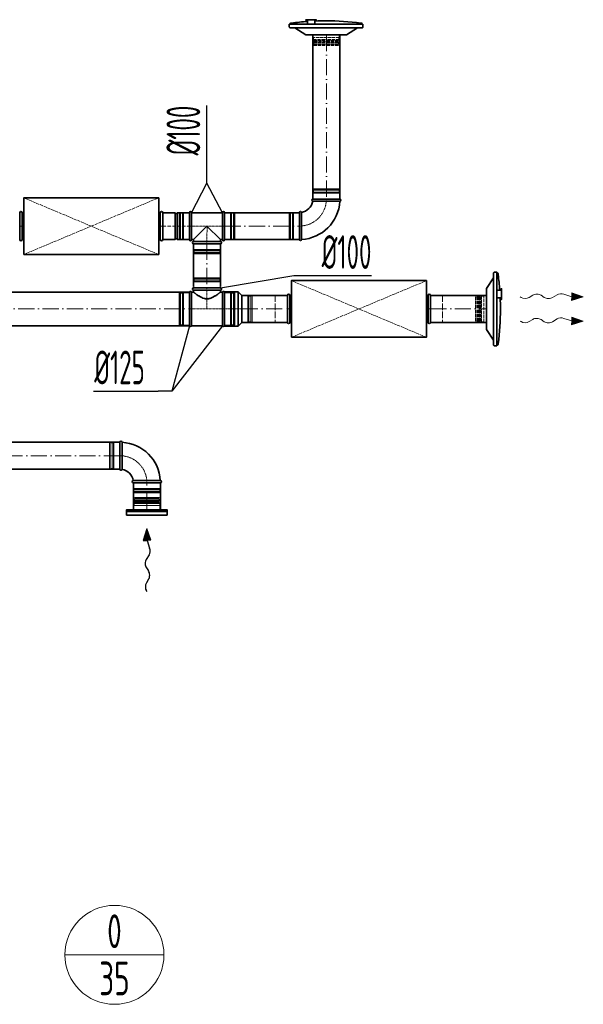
# Model space of a CAD drawing. Header units: millimetres. Extents: x 8221 to 89444, y -105166 to -5578.
# Tile 37 of 118: x 51011 to 53099, y -72407 to -68757. Entities that reach past the tile are written whole.
import ezdxf
from ezdxf.enums import TextEntityAlignment as Align

# ---------------------------------------------------------------- set-up
doc = ezdxf.new("R2010")
doc.units = ezdxf.units.MM
for name, pattern in [('ACAD_ISO02W100', [15, 12, -3]), ('ACAD_ISO10W100', [18, 12, -3, 0, -3]), ('phl_thick', [0])]:
    doc.linetypes.add(name, pattern=pattern)
for name, color, linetype, lineweight in [('VZT_01 SUP (PŘÍVOD) - OBRYS', 5, 'Continuous', 35), ('VZT_02 SUP (PŘÍVOD) - OSA', 5, 'ACAD_ISO10W100', 5), ('VZT_05 ETA (ODVOD) - OBRYS', 6, 'Continuous', 35), ('VZT_06 ETA (ODVOD) - OSA', 6, 'ACAD_ISO10W100', 5), ('VZT_30 DISTRIBUČNÍ PRVKY - OBRYS', 1, 'Continuous', 35), ('VZT_35 TLUMIČE HLUKU - OBRYS', 1, 'Continuous', 35), ('VZT_36 TLUMIČE HLUKU - OSA', 1, 'ACAD_ISO10W100', 5), ('VZT_37 TLUMIČE HLUKU - DETAIL', 8, 'ACAD_ISO02W100', 5), ('VZT_50 POPIS - OBECNE', 7, 'Continuous', 13), ('VZT_52 POPIS - DISTRIBUCE', 7, 'Continuous', 5), ('VZT_60_KOTY - DIMENZE', 7, 'Continuous', 5)]:
    doc.layers.add(name, color=color, linetype=linetype, lineweight=lineweight)
for name, color, linetype, lineweight, plot in [('VZT_03 SUP (PŘÍVOD) - NETISK', 8, 'ACAD_ISO02W100', 5, False), ('VZT_07 ETA (ODVOD) - NETISK', 8, 'ACAD_ISO02W100', 5, False), ('VZT_34 DISTRIBUČNÍ PRVKY - NETISK', 8, 'ACAD_ISO02W100', 5, False), ('VZT_39 TLUMIČE HLUKU - NETISK', 8, 'ACAD_ISO02W100', 5, False)]:
    doc.layers.add(name, color=color, linetype=linetype, lineweight=lineweight, plot=plot)
doc.styles.add('EVORA_125', font='isocp.shx', dxfattribs={"width": 0.6, "height": 125})
doc.styles.add('JS', font='isocp.shx', dxfattribs={"width": 0.6, "height": 125})

msp = doc.modelspace()

# ---------------------------------------------------------------- linework, layer by layer
at = {"lineweight": 13}
for p, q in [((52868.5, -69786.1), (52865.4, -69784.3)), ((52868.5, -69876.1), (52865.4, -69874.3))]:
    msp.add_line(p, q, dxfattribs=at)
at = {"color": 0, "lineweight": 13}
for p, q in [((52911.6, -69777.9), (52898.7, -69786)), ((52954.5, -69786.3), (52942.6, -69778.3)), ((53002, -69776.3), (52985.5, -69786.7)), ((53056.1, -69783.7), (53027.5, -69774)), ((53055.9, -69797.7), (53056.1, -69783.7)), ((53099.1, -69784.3), (53055.9, -69797.7)), ((53056.3, -69769.8), (53056.1, -69783.7)), ((53056.3, -69769.8), (53099.1, -69784.3)), ((52911.6, -69867.9), (52898.7, -69876)), ((52954.5, -69876.3), (52942.6, -69868.3)), ((53002, -69866.3), (52985.5, -69876.7)), ((53056.1, -69873.7), (53027.5, -69864)), ((53056.3, -69859.8), (53056.1, -69873.7)), ((53056.3, -69859.8), (53099.1, -69874.3)), ((53055.9, -69887.7), (53056.1, -69873.7)), ((53099.1, -69874.3), (53055.9, -69887.7))]:
    msp.add_line(p, q, dxfattribs=at)
at = {"color": 8, "lineweight": 5}
for points in [[(51438.3, -70532.2), (51436.8, -70528.3), (51482, -70528.3)], [(51525.7, -70532.2), (51527.2, -70528.3), (51482, -70528.3)], [(51530.5, -70573.3), (51530.5, -70558.3), (51433.5, -70558.3), (51433.5, -70573.3)], [(51434.5, -70550.4), (51482, -70550.4)], [(51436.4, -70547.8), (51482, -70547.8)], [(51437.3, -70532.4), (51482, -70532.4)], [(51438.1, -70544.1), (51482, -70544.1)], [(51526.7, -70532.4), (51482, -70532.4)], [(51525.9, -70544.1), (51482, -70544.1)], [(51527.5, -70547.8), (51482, -70547.8)], [(51529.5, -70550.4), (51482, -70550.4)], [(51530.5, -70573.3), (51433.5, -70573.3)]]:
    msp.add_lwpolyline(points, dxfattribs=at)
for points in [[(51429.9, -70538.4), (51435.6, -70537, -0.060863), (51436.2, -70536.9), (51482, -70536.9)], [(51429.9, -70538.4), (51435.8, -70539.8, 0.058981), (51436.4, -70539.9), (51482, -70539.9)], [(51434.5, -70558.3), (51434.5, -70550.4, -0.291473), (51436, -70548, -0.291473)], [(51534.1, -70538.4), (51528.4, -70537, 0.060863), (51527.7, -70536.9), (51482, -70536.9)], [(51534.1, -70538.4), (51528.2, -70539.8, -0.058981), (51527.5, -70539.9), (51482, -70539.9)], [(51529.5, -70558.3), (51529.5, -70550.4, 0.291473), (51528, -70548, 0.291473)]]:
    msp.add_lwpolyline(points, format="xyb", dxfattribs=at)
for centre, radius, start, end in [((51446.3, -70537.7), 10.5, 149.7176, 217.8378), ((51434.2, -70544.6), 3.88, 297.4993, 6.6735), ((51517.6, -70537.7), 10.5, 322.1622, 30.2824), ((51529.7, -70544.6), 3.88, 173.3265, 242.5007)]:
    msp.add_arc(centre, radius, start, end, dxfattribs=at)
at = {"color": 0, "lineweight": 13, "extrusion": (0, 0, -1)}
for centre, start_param, end_param in [((52883.3, -69776.5), 0.766537, 2.320574), ((52927, -69787.4), 3.908129, 5.516649), ((52970.2, -69777.1), 0.766537, 2.375056), ((53017.4, -69785.8), 3.908129, 5.191299), ((52927, -69877.4), 3.908129, 5.516649), ((53017.4, -69875.8), 3.908129, 5.191299), ((52883.3, -69866.5), 0.766537, 2.320574), ((52970.2, -69867.1), 0.766537, 2.375056)]:
    msp.add_ellipse(centre, major_axis=(21.5, -0.3), ratio=0.625, start_param=start_param, end_param=end_param, dxfattribs=at)
at = {"color": 0, "lineweight": 13}
for points in [[(53056.3, -69769.8), (53055.9, -69797.7), (53099.1, -69784.3)], [(53056.3, -69859.8), (53055.9, -69887.7), (53099.1, -69874.3)]]:
    msp.add_solid(points, dxfattribs=at)
at = {"layer": 'VZT_01 SUP (PŘÍVOD) - OBRYS'}
for p, q in [((52097, -69421.7), (52197, -69421.7)), ((52197, -69429.7), (52146.8, -69429.7)), ((51540.8, -69472.1), (51540.8, -69572.1)), ((51540.8, -69472.1), (51586.3, -69472.1)), ((51586.3, -69472.1), (51586.3, -69572.1)), ((51594.3, -69472.1), (51594.3, -69572.1)), ((51594.3, -69472.1), (51639.8, -69472.1)), ((51639.8, -69472.1), (51639.8, -69572.1)), ((51639.8, -69472.1), (51639.8, -69572.1)), ((51647.8, -69472.1), (51647.8, -69572.1)), ((51761.8, -69472.1), (51647.8, -69472.1)), ((51761.8, -69472.1), (51761.8, -69572.1)), ((51769.8, -69472.1), (51769.8, -69572.1)), ((52047, -69571.7), (52047, -69471.7)), ((51704.7, -69522.1), (51654.7, -69572.1)), ((51754.7, -69572.1), (51704.7, -69522.1)), ((52055, -69571.7), (52055, -69521.5)), ((51540.8, -69572.1), (51586.3, -69572.1)), ((51594.3, -69572.1), (51639.8, -69572.1)), ((51654.7, -69572.1), (51647.8, -69572.1)), ((51654.7, -69579.1), (51654.7, -69572.1)), ((51654.7, -69579.1), (51754.7, -69579.1)), ((51754.7, -69579.1), (51754.7, -69572.1)), ((51761.8, -69572.1), (51754.7, -69572.1)), ((51654.7, -69587.1), (51754.7, -69587.1)), ((51654.7, -69751.1), (51754.7, -69751.1)), ((51654.7, -69759.1), (51754.7, -69759.1)), ((51654.7, -69759.1), (51654.7, -69766.6)), ((51754.7, -69759.1), (51754.7, -69766.6)), ((51639.7, -69766.6), (51639.7, -69891.6)), ((51647.3, -69891.6), (51647.3, -69766.6)), ((51654.7, -69766.6), (51647.3, -69766.6)), ((51762, -69766.6), (51754.7, -69766.6)), ((51762, -69766.6), (51762, -69891.6)), ((51769.7, -69765.6), (51769.7, -69892.6)), ((51769.7, -69765.6), (51820.2, -69765.6)), ((51769.7, -69766.6), (51769.7, -69891.6)), ((51820.2, -69765.6), (51820.2, -69892.6)), ((51833.7, -69779.1), (51820.2, -69765.6)), ((51833.7, -69779.1), (51833.7, -69879.1)), ((51762, -69891.6), (51647.3, -69891.6)), ((51769.7, -69892.6), (51820.2, -69892.6)), ((51833.7, -69879.1), (51820.2, -69892.6))]:
    msp.add_line(p, q, dxfattribs=at)
for points in [[(52097.5, -69421.7), (52097.5, -68812.7)], [(52197.5, -69421.7), (52197.5, -68812.7)], [(52047, -69472.1), (51769.8, -69472.1)], [(52047, -69572.1), (51769.8, -69572.1)], [(51654.7, -69746.1), (51654.7, -69587.1)], [(51754.7, -69746.1), (51754.7, -69587.1)], [(51639.7, -69766.6), (50915, -69766.6)], [(52002.8, -69779.1), (51833.7, -69779.1)], [(51639.7, -69891.6), (50915, -69891.6)], [(52002.8, -69879.1), (51833.7, -69879.1)]]:
    msp.add_lwpolyline(points, dxfattribs=at)
at = {"layer": 'VZT_01 SUP (PŘÍVOD) - OBRYS', "elevation": 0}
for points in [[(52740.1, -69779.1), (52532.8, -69779.1)], [(52740.1, -69879.1), (52532.8, -69879.1)]]:
    msp.add_lwpolyline(points, dxfattribs=at)
at = {"layer": 'VZT_01 SUP (PŘÍVOD) - OBRYS'}
for centre, radius, start, end in [((52047, -69421.7), 50, 279.1478, 350.8522), ((52047, -69421.7), 150, 273.0572, 356.9428), ((52097, -69425.7), 4, 90, 260.8522), ((52197, -69425.7), 4, 270, 90), ((51643.8, -69472.1), 4, 0, 180), ((51765.8, -69472.1), 4, 0, 180), ((52051, -69471.7), 4, 9.1478, 180), ((51590.3, -69472.1), 4, 180, 0), ((51590.3, -69572.1), 4, 0, 180), ((51643.8, -69572.1), 4, 180, 0), ((51654.7, -69583.1), 4, 90, 270), ((51754.7, -69583.1), 4, 270, 90), ((51765.8, -69572.1), 4, 180, 0), ((52051, -69571.7), 4, 180, 0), ((51654.7, -69755.1), 4, 90, 270), ((51754.7, -69755.1), 4, 270, 90), ((51643.5, -69768.2), 4.17, 23.4678, 156.5322), ((51765.8, -69768.2), 4.17, 23.4678, 156.5322), ((51643.5, -69889.9), 4.17, 203.4678, 336.5322), ((51765.8, -69889.9), 4.17, 203.4678, 336.5322)]:
    msp.add_arc(centre, radius, start, end, dxfattribs=at)
for points, knots in [([(52096.4, -69429.6), (52096.4, -69429.6), (52097.5, -69429.6), (52102, -69429.7), (52105.4, -69429.7), (52114.3, -69429.7), (52119.7, -69429.7), (52131.6, -69429.7), (52138.1, -69429.7), (52145.4, -69429.7), (52146.1, -69429.7), (52146.8, -69429.7)], [157.874915, 157.874915, 157.874915, 157.874915, 176.103874, 176.103874, 195.460379, 195.460379, 215.101284, 215.101284, 234.82164, 234.82164, 237.034743, 237.034743, 237.034743, 237.034743]), ([(52055, -69521.5), (52055, -69515.2), (52055, -69508.9), (52055, -69496.8), (52055, -69491.2), (52055, -69481.7), (52055, -69477.9), (52055, -69472.6), (52055, -69471.2), (52055, -69471.1), (52055, -69471.1), (52055, -69471.1)], [78.71119, 78.71119, 78.71119, 78.71119, 97.804615, 97.804615, 117.523893, 117.523893, 137.264303, 137.264303, 156.831737, 156.831737, 157.874915, 157.874915, 157.874915, 157.874915]), ([(51654.7, -69766.6), (51654.7, -69766.6), (51654.7, -69766.6), (51655.1, -69766.9), (51655.3, -69767.1), (51656, -69767.6), (51656.4, -69768), (51657.4, -69768.8), (51658, -69769.2), (51659.3, -69770.2), (51660, -69770.8), (51661.6, -69772), (51662.5, -69772.6), (51664.3, -69774), (51665.2, -69774.7), (51667.2, -69776.1), (51668.2, -69776.8), (51670.4, -69778.3), (51671.5, -69779), (51674, -69780.6), (51675.2, -69781.4), (51677.9, -69783), (51679.3, -69783.8), (51682.1, -69785.3), (51683.6, -69786.1), (51688.1, -69788.2), (51691.3, -69789.4), (51696.2, -69790.7), (51697.9, -69791), (51701.2, -69791.4), (51702.9, -69791.6), (51706.4, -69791.6), (51708.1, -69791.4), (51711.4, -69791), (51713.1, -69790.7), (51718, -69789.4), (51721.2, -69788.2), (51725.7, -69786.1), (51727.2, -69785.3), (51730, -69783.8), (51731.4, -69783), (51734.1, -69781.4), (51735.3, -69780.6), (51737.8, -69779), (51738.9, -69778.3), (51741.1, -69776.8), (51742.1, -69776.1), (51744.1, -69774.7), (51745, -69774), (51746.8, -69772.6), (51747.7, -69772), (51749.3, -69770.8), (51750, -69770.2), (51751.3, -69769.2), (51751.9, -69768.8), (51752.9, -69768), (51753.3, -69767.6), (51754, -69767.1), (51754.2, -69766.9), (51754.6, -69766.6), (51754.7, -69766.6), (51754.7, -69766.6)], [80.753728, 80.753728, 80.753728, 80.753728, 85.721109, 85.721109, 90.68849, 90.68849, 95.655871, 95.655871, 100.623252, 100.623252, 105.590633, 105.590633, 110.558015, 110.558015, 115.525396, 115.525396, 120.492777, 120.492777, 125.619612, 125.619612, 130.746447, 130.746447, 135.873281, 135.873281, 141.000116, 141.000116, 151.253786, 151.253786, 156.38062, 156.38062, 161.507455, 161.507455, 166.63429, 166.63429, 171.761125, 171.761125, 182.014794, 182.014794, 187.141629, 187.141629, 192.268464, 192.268464, 197.395298, 197.395298, 202.522133, 202.522133, 207.489514, 207.489514, 212.456896, 212.456896, 217.424277, 217.424277, 222.391658, 222.391658, 227.359039, 227.359039, 232.32642, 232.32642, 237.293801, 237.293801, 242.261183, 242.261183, 242.261183, 242.261183])]:
    msp.add_open_spline(points, degree=3, knots=knots, dxfattribs=at)
at = {"layer": 'VZT_02 SUP (PŘÍVOD) - OSA', "ltscale": 5}
for points in [[(52147.5, -68812.7), (52147.5, -69421.7)], [(51769.8, -69522.1), (52047, -69522.1)], [(51704.7, -69587.1), (51704.7, -69746.1)], [(50915, -69829.1), (51639.7, -69829.1)], [(51833.7, -69829.1), (52002.8, -69829.1)]]:
    msp.add_lwpolyline(points, dxfattribs=at)
at = {"layer": 'VZT_02 SUP (PŘÍVOD) - OSA', "ltscale": 0.3}
msp.add_lwpolyline([(52147, -69421.7), (52147, -69421.7, -0.414214), (52047, -69521.7), (52047, -69521.7)], format="xyb", dxfattribs=at)
at = {"layer": 'VZT_02 SUP (PŘÍVOD) - OSA'}
msp.add_lwpolyline([(51540.8, -69522.1), (51639.8, -69522.1)], dxfattribs=at)
at = {"layer": 'VZT_02 SUP (PŘÍVOD) - OSA', "ltscale": 0.3}
for points in [[(51769.8, -69522.1), (51639.8, -69522.1)], [(51704.7, -69587.1), (51704.8, -69522.1)], [(51704.7, -69751.1), (51704.7, -69829.1)], [(51769.7, -69829.1), (51639.7, -69829.1)], [(51769.7, -69829.1), (51833.7, -69829.1)]]:
    msp.add_lwpolyline(points, dxfattribs=at)
at = {"layer": 'VZT_02 SUP (PŘÍVOD) - OSA', "ltscale": 5, "elevation": 0}
msp.add_lwpolyline([(52532.8, -69829.1), (52740.1, -69829.1)], dxfattribs=at)
at = {"layer": 'VZT_03 SUP (PŘÍVOD) - NETISK', "ltscale": 0.4}
for p, q in [((52197, -69388.2), (52097, -69388.2)), ((52097, -69388.2), (52097, -69388.7)), ((52197, -69388.7), (52097, -69388.7)), ((52197, -69395.7), (52097, -69395.7)), ((52097, -69395.7), (52097, -69396.2)), ((52197, -69396.2), (52097, -69396.2)), ((52196, -69383.7), (52098, -69383.7)), ((52098, -69383.7), (52098, -69387.7)), ((52196, -69387.7), (52098, -69387.7)), ((52099, -69387.7), (52099, -69388.2)), ((52099, -69388.7), (52099, -69395.7)), ((52099, -69396.2), (52099, -69399.7)), ((52195, -69387.7), (52195, -69388.2)), ((52195, -69388.7), (52195, -69395.7)), ((52195, -69396.2), (52195, -69399.7)), ((52196, -69383.7), (52196, -69387.7)), ((52197, -69388.2), (52197, -69388.7)), ((52197, -69395.7), (52197, -69396.2)), ((52196, -69399.7), (52098, -69399.7)), ((52098, -69399.7), (52098, -69421.7)), ((52196, -69399.7), (52196, -69421.7)), ((51601.8, -69473.1), (51601.8, -69571.1)), ((51605.8, -69473.1), (51601.8, -69473.1)), ((51605.8, -69473.1), (51605.8, -69571.1)), ((51606.3, -69474.1), (51605.8, -69474.1)), ((51606.3, -69472.1), (51606.3, -69572.1)), ((51606.8, -69472.1), (51606.3, -69472.1)), ((51606.8, -69472.1), (51606.8, -69572.1)), ((51613.8, -69474.1), (51606.8, -69474.1)), ((51613.8, -69472.1), (51613.8, -69572.1)), ((51614.3, -69472.1), (51613.8, -69472.1)), ((51614.3, -69472.1), (51614.3, -69572.1)), ((51617.8, -69474.1), (51614.3, -69474.1)), ((51617.8, -69473.1), (51617.8, -69571.1)), ((51639.8, -69473.1), (51617.8, -69473.1)), ((51791.8, -69473.1), (51769.8, -69473.1)), ((51791.8, -69473.1), (51791.8, -69571.1)), ((51795.3, -69474.1), (51791.8, -69474.1)), ((51795.3, -69472.1), (51795.3, -69572.1)), ((51795.8, -69472.1), (51795.3, -69472.1)), ((51795.8, -69472.1), (51795.8, -69572.1)), ((51802.8, -69474.1), (51795.8, -69474.1)), ((51802.8, -69472.1), (51802.8, -69572.1)), ((51803.3, -69472.1), (51802.8, -69472.1)), ((51803.3, -69472.1), (51803.3, -69572.1)), ((51803.8, -69474.1), (51803.3, -69474.1)), ((51803.8, -69473.1), (51803.8, -69571.1)), ((51807.8, -69473.1), (51803.8, -69473.1)), ((51807.8, -69473.1), (51807.8, -69571.1)), ((52009, -69570.7), (52009, -69472.7)), ((52013, -69472.7), (52009, -69472.7)), ((52013, -69570.7), (52013, -69472.7)), ((52013.5, -69473.7), (52013, -69473.7)), ((52013.5, -69571.7), (52013.5, -69471.7)), ((52014, -69471.7), (52013.5, -69471.7)), ((52014, -69571.7), (52014, -69471.7)), ((52021, -69473.7), (52014, -69473.7)), ((52021, -69571.7), (52021, -69471.7)), ((52021.5, -69471.7), (52021, -69471.7)), ((52021.5, -69571.7), (52021.5, -69471.7)), ((52025, -69473.7), (52021.5, -69473.7)), ((52025, -69570.7), (52025, -69472.7)), ((52047, -69472.7), (52025, -69472.7)), ((51605.8, -69571.1), (51601.8, -69571.1)), ((51606.3, -69570.1), (51605.8, -69570.1)), ((51606.8, -69572.1), (51606.3, -69572.1)), ((51613.8, -69570.1), (51606.8, -69570.1)), ((51614.3, -69572.1), (51613.8, -69572.1)), ((51617.8, -69570.1), (51614.3, -69570.1)), ((51639.8, -69571.1), (51617.8, -69571.1)), ((51791.8, -69571.1), (51769.8, -69571.1)), ((51795.3, -69570.1), (51791.8, -69570.1)), ((51795.8, -69572.1), (51795.3, -69572.1)), ((51802.8, -69570.1), (51795.8, -69570.1)), ((51803.3, -69572.1), (51802.8, -69572.1)), ((51803.8, -69570.1), (51803.3, -69570.1)), ((51807.8, -69571.1), (51803.8, -69571.1)), ((52013, -69570.7), (52009, -69570.7)), ((52013.5, -69569.7), (52013, -69569.7)), ((52014, -69571.7), (52013.5, -69571.7)), ((52021, -69569.7), (52014, -69569.7)), ((52021.5, -69571.7), (52021, -69571.7)), ((52025, -69569.7), (52021.5, -69569.7)), ((52047, -69570.7), (52025, -69570.7)), ((51654.7, -69612.6), (51754.7, -69612.6)), ((51654.7, -69612.6), (51654.7, -69613.1)), ((51654.7, -69613.1), (51754.7, -69613.1)), ((51655.7, -69587.1), (51655.7, -69609.1)), ((51655.7, -69609.1), (51753.7, -69609.1)), ((51656.7, -69609.1), (51656.7, -69612.6)), ((51656.7, -69613.1), (51656.7, -69620.1)), ((51752.7, -69609.1), (51752.7, -69612.6)), ((51752.7, -69613.1), (51752.7, -69620.1)), ((51753.7, -69587.1), (51753.7, -69609.1)), ((51754.7, -69612.6), (51754.7, -69613.1)), ((51654.7, -69620.1), (51754.7, -69620.1)), ((51654.7, -69620.1), (51654.7, -69620.6)), ((51654.7, -69620.6), (51754.7, -69620.6)), ((51655.7, -69621.1), (51753.7, -69621.1)), ((51655.7, -69621.1), (51655.7, -69625.1)), ((51655.7, -69625.1), (51753.7, -69625.1)), ((51656.7, -69620.6), (51656.7, -69621.1)), ((51752.7, -69620.6), (51752.7, -69621.1)), ((51753.7, -69621.1), (51753.7, -69625.1)), ((51754.7, -69620.1), (51754.7, -69620.6)), ((51654.7, -69717.6), (51754.7, -69717.6)), ((51654.7, -69718.1), (51654.7, -69717.6)), ((51654.7, -69718.1), (51754.7, -69718.1)), ((51654.7, -69725.1), (51754.7, -69725.1)), ((51654.7, -69725.6), (51654.7, -69725.1)), ((51654.7, -69725.6), (51754.7, -69725.6)), ((51655.7, -69713.1), (51753.7, -69713.1)), ((51655.7, -69717.1), (51655.7, -69713.1)), ((51655.7, -69717.1), (51753.7, -69717.1)), ((51656.7, -69717.6), (51656.7, -69717.1)), ((51656.7, -69725.1), (51656.7, -69718.1)), ((51656.7, -69729.1), (51656.7, -69725.6)), ((51752.7, -69717.6), (51752.7, -69717.1)), ((51752.7, -69725.1), (51752.7, -69718.1)), ((51752.7, -69729.1), (51752.7, -69725.6)), ((51753.7, -69717.1), (51753.7, -69713.1)), ((51754.7, -69718.1), (51754.7, -69717.6)), ((51754.7, -69725.6), (51754.7, -69725.1)), ((51655.7, -69729.1), (51753.7, -69729.1)), ((51655.7, -69751.1), (51655.7, -69729.1)), ((51753.7, -69751.1), (51753.7, -69729.1)), ((51601.7, -69769.1), (51601.7, -69889.1)), ((51601.7, -69769.1), (51605.7, -69769.1)), ((51605.7, -69769.1), (51605.7, -69889.1)), ((51605.7, -69770.1), (51606.2, -69770.1)), ((51606.2, -69768.1), (51606.2, -69890.1)), ((51606.2, -69768.1), (51606.7, -69768.1)), ((51606.7, -69768.1), (51606.7, -69890.1)), ((51606.7, -69770.1), (51613.7, -69770.1)), ((51613.7, -69768.1), (51613.7, -69890.1)), ((51613.7, -69768.1), (51614.2, -69768.1)), ((51614.2, -69768.1), (51614.2, -69890.1)), ((51614.2, -69770.1), (51617.7, -69770.1)), ((51617.7, -69769.1), (51617.7, -69889.1)), ((51617.7, -69769.1), (51639.7, -69769.1)), ((51769.7, -69769.1), (51791.7, -69769.1)), ((51791.7, -69769.1), (51791.7, -69889.1)), ((51791.7, -69770.1), (51795.2, -69770.1)), ((51795.2, -69768.1), (51795.2, -69890.1)), ((51795.2, -69768.1), (51795.7, -69768.1)), ((51795.7, -69768.1), (51795.7, -69890.1)), ((51795.7, -69770.1), (51802.7, -69770.1)), ((51802.7, -69768.1), (51802.7, -69890.1)), ((51802.7, -69768.1), (51803.2, -69768.1)), ((51803.2, -69768.1), (51803.2, -69890.1)), ((51803.2, -69770.1), (51803.7, -69770.1)), ((51803.7, -69769.1), (51803.7, -69889.1)), ((51803.7, -69769.1), (51807.7, -69769.1)), ((51807.7, -69769.1), (51807.7, -69889.1)), ((51855.7, -69780.1), (51833.7, -69780.1)), ((51855.7, -69878.1), (51855.7, -69780.1)), ((51859.2, -69781.1), (51855.7, -69781.1)), ((51859.2, -69879.1), (51859.2, -69779.1)), ((51859.7, -69779.1), (51859.2, -69779.1)), ((51859.7, -69879.1), (51859.7, -69779.1)), ((51866.7, -69781.1), (51859.7, -69781.1)), ((51866.7, -69879.1), (51866.7, -69779.1)), ((51867.2, -69779.1), (51866.7, -69779.1)), ((51867.2, -69879.1), (51867.2, -69779.1)), ((51867.7, -69781.1), (51867.2, -69781.1)), ((51867.7, -69878.1), (51867.7, -69780.1)), ((51871.7, -69780.1), (51867.7, -69780.1)), ((51871.7, -69878.1), (51871.7, -69780.1)), ((51601.7, -69889.1), (51605.7, -69889.1)), ((51605.7, -69888.1), (51606.2, -69888.1)), ((51606.2, -69890.1), (51606.7, -69890.1)), ((51606.7, -69888.1), (51613.7, -69888.1)), ((51613.7, -69890.1), (51614.2, -69890.1)), ((51614.2, -69888.1), (51617.7, -69888.1)), ((51617.7, -69889.1), (51639.7, -69889.1)), ((51769.7, -69889.1), (51791.7, -69889.1)), ((51791.7, -69888.1), (51795.2, -69888.1)), ((51795.2, -69890.1), (51795.7, -69890.1)), ((51795.7, -69888.1), (51802.7, -69888.1)), ((51802.7, -69890.1), (51803.2, -69890.1)), ((51803.2, -69888.1), (51803.7, -69888.1)), ((51803.7, -69889.1), (51807.7, -69889.1)), ((51855.7, -69878.1), (51833.7, -69878.1)), ((51859.2, -69877.1), (51855.7, -69877.1)), ((51859.7, -69879.1), (51859.2, -69879.1)), ((51866.7, -69877.1), (51859.7, -69877.1)), ((51867.2, -69879.1), (51866.7, -69879.1)), ((51867.7, -69877.1), (51867.2, -69877.1)), ((51871.7, -69878.1), (51867.7, -69878.1))]:
    msp.add_line(p, q, dxfattribs=at)
at = {"layer": 'VZT_05 ETA (ODVOD) - OBRYS'}
for p, q in [((51382, -70423.2), (51382, -70323.2)), ((51390, -70323.2), (51390, -70373.4)), ((51532, -70473.2), (51432, -70473.2)), ((51532, -70465.2), (51481.8, -70465.2))]:
    msp.add_line(p, q, dxfattribs=at)
for points in [[(50015.6, -70323.2), (51382, -70323.2)], [(50015.6, -70423.2), (51382, -70423.2)], [(51432, -70473.3), (51432, -70573.3)], [(51532, -70473.3), (51532, -70573.3)]]:
    msp.add_lwpolyline(points, dxfattribs=at)
for centre, radius, start, end in [((51386, -70323.2), 4, 0, 180), ((51382, -70473.2), 150, 3.0572, 86.9428), ((51386, -70423.2), 4, 180, 350.8522), ((51382, -70473.2), 50, 9.1478, 80.8522), ((51432, -70469.2), 4, 99.1478, 270), ((51532, -70469.2), 4, 270, 90)]:
    msp.add_arc(centre, radius, start, end, dxfattribs=at)
for points, knots in [([(51389.9, -70423.9), (51389.9, -70423.9), (51389.9, -70422.8), (51390, -70418.3), (51390, -70414.8), (51390, -70405.9), (51390, -70400.6), (51390, -70388.6), (51390, -70382.2), (51390, -70374.9), (51390, -70374.1), (51390, -70373.4)], [157.874915, 157.874915, 157.874915, 157.874915, 176.103874, 176.103874, 195.460379, 195.460379, 215.101284, 215.101284, 234.82164, 234.82164, 237.034743, 237.034743, 237.034743, 237.034743]), ([(51481.8, -70465.2), (51475.5, -70465.2), (51469.2, -70465.2), (51457.1, -70465.2), (51451.5, -70465.2), (51442, -70465.3), (51438.2, -70465.3), (51432.9, -70465.3), (51431.5, -70465.3), (51431.4, -70465.3), (51431.4, -70465.3), (51431.4, -70465.3)], [78.71119, 78.71119, 78.71119, 78.71119, 97.804615, 97.804615, 117.523893, 117.523893, 137.264303, 137.264303, 156.831737, 156.831737, 157.874915, 157.874915, 157.874915, 157.874915])]:
    msp.add_open_spline(points, degree=3, knots=knots, dxfattribs=at)
at = {"layer": 'VZT_06 ETA (ODVOD) - OSA', "ltscale": 5}
for points in [[(51382, -70373.2), (50015.6, -70373.2)], [(51482, -70573.3), (51482, -70473.3)]]:
    msp.add_lwpolyline(points, dxfattribs=at)
at = {"layer": 'VZT_06 ETA (ODVOD) - OSA', "ltscale": 0.3}
msp.add_lwpolyline([(51382, -70373.2), (51382, -70373.2, -0.414214), (51482, -70473.2), (51482, -70473.2)], format="xyb", dxfattribs=at)
at = {"layer": 'VZT_07 ETA (ODVOD) - NETISK', "ltscale": 0.4}
for p, q in [((51344, -70324.2), (51344, -70422.2)), ((51344, -70324.2), (51348, -70324.2)), ((51348, -70324.2), (51348, -70422.2)), ((51348, -70325.2), (51348.5, -70325.2)), ((51348.5, -70323.2), (51348.5, -70423.2)), ((51348.5, -70323.2), (51349, -70323.2)), ((51349, -70323.2), (51349, -70423.2)), ((51349, -70325.2), (51356, -70325.2)), ((51356, -70323.2), (51356, -70423.2)), ((51356, -70323.2), (51356.5, -70323.2)), ((51356.5, -70323.2), (51356.5, -70423.2)), ((51356.5, -70325.2), (51360, -70325.2)), ((51360, -70324.2), (51360, -70422.2)), ((51360, -70324.2), (51382, -70324.2)), ((51344, -70422.2), (51348, -70422.2)), ((51348, -70421.2), (51348.5, -70421.2)), ((51348.5, -70423.2), (51349, -70423.2)), ((51349, -70421.2), (51356, -70421.2)), ((51356, -70423.2), (51356.5, -70423.2)), ((51356.5, -70421.2), (51360, -70421.2)), ((51360, -70422.2), (51382, -70422.2)), ((51433, -70473.2), (51433, -70495.2)), ((51531, -70473.2), (51531, -70495.2)), ((51532, -70498.7), (51432, -70498.7)), ((51432, -70498.7), (51432, -70499.2)), ((51532, -70499.2), (51432, -70499.2)), ((51532, -70506.2), (51432, -70506.2)), ((51432, -70506.2), (51432, -70506.7)), ((51532, -70506.7), (51432, -70506.7)), ((51531, -70495.2), (51433, -70495.2)), ((51531, -70507.2), (51433, -70507.2)), ((51433, -70507.2), (51433, -70511.2)), ((51531, -70511.2), (51433, -70511.2)), ((51434, -70495.2), (51434, -70498.7)), ((51434, -70499.2), (51434, -70506.2)), ((51434, -70506.7), (51434, -70507.2)), ((51530, -70495.2), (51530, -70498.7)), ((51530, -70499.2), (51530, -70506.2)), ((51530, -70506.7), (51530, -70507.2)), ((51531, -70507.2), (51531, -70511.2)), ((51532, -70498.7), (51532, -70499.2)), ((51532, -70506.2), (51532, -70506.7))]:
    msp.add_line(p, q, dxfattribs=at)
at = {"layer": 'VZT_30 DISTRIBUČNÍ PRVKY - OBRYS'}
for points in [[(52282.8, -68773.7), (52009.8, -68773.7), (52009.8, -68782.9, 0.414214), (52013.7, -68786.7), (52279, -68786.7, 0.414214), (52282.8, -68782.9), (52282.8, -68773.7)], [(52077.1, -68763.2, 0.015115), (52017.8, -68769.2), (52014.8, -68769.7, 0.36397), (52012.3, -68772.7), (52012.3, -68773.7)], [(52077.1, -68773.7), (52077.1, -68761.3, 0.267949), (52076.9, -68760.9), (52071.1, -68757.6, -0.267949), (52070.9, -68757.2), (52070.9, -68756.6), (52110.5, -68756.6), (52110.5, -68757.2, -0.267949), (52110.3, -68757.6), (52104.6, -68760.9, 0.267949), (52104.4, -68761.3), (52104.4, -68773.7)], [(52146.3, -68760.7, 0.010645), (52104.4, -68761.6, 0.010645)], [(52146.3, -68760.7, -0.0327), (52274.9, -68769.2), (52277.8, -68769.7, -0.36397), (52280.3, -68772.7), (52280.3, -68773.7)], [(52030.2, -68786.7), (52070.6, -68812.1, 0.141374), (52072.7, -68812.7), (52220, -68812.7, 0.141374), (52222.1, -68812.1), (52262.4, -68786.7)], [(52766.1, -69713.2), (52740.7, -69753.6, 0.141374), (52740.1, -69755.6), (52740.1, -69903, 0.141374), (52740.7, -69905), (52766.1, -69945.4)], [(52779.1, -69965.8), (52779.1, -69692.8), (52770, -69692.8, 0.414214), (52766.1, -69696.7), (52766.1, -69961.9, 0.414214), (52770, -69965.8), (52779.1, -69965.8)], [(52789.6, -69760, 0.015115), (52783.6, -69700.8), (52783.1, -69697.8, 0.36397), (52780.1, -69695.3), (52779.1, -69695.3)], [(52779.1, -69760), (52791.5, -69760, 0.267949), (52791.9, -69759.8), (52795.2, -69754.1, -0.267949), (52795.6, -69753.9), (52796.3, -69753.9), (52796.3, -69793.5), (52795.6, -69793.5, -0.267949), (52795.2, -69793.3), (52791.9, -69787.6, 0.267949), (52791.5, -69787.3), (52779.1, -69787.3)], [(52792.1, -69829.3, 0.010645), (52791.2, -69787.3, 0.010645)], [(52792.1, -69829.3, -0.0327), (52783.6, -69957.8), (52783.1, -69960.8, -0.36397), (52780.1, -69963.3), (52779.1, -69963.3)]]:
    msp.add_lwpolyline(points, format="xyb", dxfattribs=at)
msp.add_lwpolyline([(51557, -70593.3), (51407, -70593.3), (51407, -70573.3), (51557, -70573.3)], close=True, dxfattribs=at)
msp.add_lwpolyline([(51407, -70580.1), (51557, -70580.1)], dxfattribs=at)
at = {"layer": 'VZT_34 DISTRIBUČNÍ PRVKY - NETISK'}
for points in [[(52194.8, -68812.7), (52194.8, -68822.7), (52097.8, -68822.7), (52097.8, -68812.7)], [(52194.8, -68812.7), (52097.8, -68812.7)], [(52098.8, -68830.6), (52146.3, -68830.6)], [(52100.8, -68833.2), (52146.3, -68833.2)], [(52102.6, -68848.8), (52101.2, -68852.7), (52146.3, -68852.7)], [(52101.6, -68848.6), (52146.3, -68848.6)], [(52102.4, -68836.9), (52146.3, -68836.9)], [(52193.8, -68830.6), (52146.3, -68830.6)], [(52191.9, -68833.2), (52146.3, -68833.2)], [(52190.2, -68836.9), (52146.3, -68836.9)], [(52191, -68848.6), (52146.3, -68848.6)], [(52190.1, -68848.8), (52191.5, -68852.7), (52146.3, -68852.7)], [(52704, -69785.6), (52700.1, -69784.1), (52700.1, -69829.3)], [(52704.3, -69784.6), (52704.3, -69829.3)], [(52715.9, -69785.4), (52715.9, -69829.3)], [(52719.6, -69783.7), (52719.6, -69829.3)], [(52722.2, -69781.8), (52722.2, -69829.3)], [(52740.1, -69877.8), (52730.1, -69877.8), (52730.1, -69780.8), (52740.1, -69780.8)], [(52740.1, -69877.8), (52740.1, -69780.8)], [(52704, -69873), (52700.1, -69874.5), (52700.1, -69829.3)], [(52704.3, -69874), (52704.3, -69829.3)], [(52715.9, -69873.2), (52715.9, -69829.3)], [(52719.6, -69874.8), (52719.6, -69829.3)], [(52722.2, -69876.8), (52722.2, -69829.3)]]:
    msp.add_lwpolyline(points, dxfattribs=at)
for points in [[(52094.2, -68842.6), (52100.1, -68841.2, -0.058981), (52100.8, -68841.1), (52146.3, -68841.1)], [(52094.2, -68842.6), (52099.9, -68844, 0.060863), (52100.6, -68844.1), (52146.3, -68844.1)], [(52098.8, -68822.7), (52098.8, -68830.6, 0.291473), (52100.4, -68833, 0.291473)], [(52198.4, -68842.6), (52192.5, -68841.2, 0.058981), (52191.9, -68841.1), (52146.3, -68841.1)], [(52198.4, -68842.6), (52192.7, -68844, -0.060863), (52192.1, -68844.1), (52146.3, -68844.1)], [(52193.8, -68822.7), (52193.8, -68830.6, -0.291473), (52192.3, -68833, -0.291473)], [(52710.2, -69777.2), (52708.8, -69782.9, 0.060863), (52708.7, -69783.5), (52708.7, -69829.3)], [(52710.2, -69777.2), (52711.6, -69783.1, -0.058981), (52711.7, -69783.7), (52711.7, -69829.3)], [(52730.1, -69781.8), (52722.2, -69781.8, 0.291473), (52719.8, -69783.3, 0.291473)], [(52710.2, -69881.4), (52708.8, -69875.7, -0.060863), (52708.7, -69875), (52708.7, -69829.3)], [(52710.2, -69881.4), (52711.6, -69875.5, 0.058981), (52711.7, -69874.9), (52711.7, -69829.3)], [(52730.1, -69876.8), (52722.2, -69876.8, -0.291473), (52719.8, -69875.3, -0.291473)]]:
    msp.add_lwpolyline(points, format="xyb", dxfattribs=at)
for centre, radius, start, end in [((52110.7, -68843.3), 10.5, 142.1622, 210.2824), ((52098.6, -68836.4), 3.88, 353.3265, 62.5007), ((52194.1, -68836.4), 3.88, 117.4993, 186.6735), ((52182, -68843.3), 10.5, 329.7176, 37.8378), ((52709.5, -69793.6), 10.5, 52.1622, 120.2824), ((52716.4, -69781.5), 3.88, 263.3265, 332.5007), ((52709.5, -69864.9), 10.5, 239.7176, 307.8378), ((52716.4, -69877.1), 3.88, 27.4993, 96.6735)]:
    msp.add_arc(centre, radius, start, end, dxfattribs=at)
at = {"layer": 'VZT_35 TLUMIČE HLUKU - OBRYS'}
for p, q in [((51010.8, -69472.1), (51010.8, -69572.1)), ((51540.8, -69472.1), (51540.8, -69572.1)), ((52002.8, -69779.1), (52002.8, -69879.1)), ((52532.8, -69779.1), (52532.8, -69879.1))]:
    msp.add_line(p, q, dxfattribs=at)
at = {"layer": 'VZT_35 TLUMIČE HLUKU - OBRYS', "elevation": 0}
for points in [[(51025.8, -69627.1), (51525.8, -69627.1), (51525.8, -69417.1), (51025.8, -69417.1)], [(52017.8, -69934.1), (52517.8, -69934.1), (52517.8, -69724.1), (52017.8, -69724.1)]]:
    msp.add_lwpolyline(points, close=True, dxfattribs=at)
for points in [[(51019.8, -69472.1), (51019.8, -69572.1)], [(51019.8, -69472.1), (51025.8, -69472.1)], [(51531.8, -69472.1), (51525.8, -69472.1)], [(51531.8, -69472.1), (51531.8, -69572.1)], [(51019.8, -69572.1), (51025.8, -69572.1)], [(51531.8, -69572.1), (51525.8, -69572.1)], [(52011.8, -69779.1), (52011.8, -69879.1)], [(52011.8, -69779.1), (52017.8, -69779.1)], [(52523.8, -69779.1), (52517.8, -69779.1)], [(52523.8, -69779.1), (52523.8, -69879.1)], [(52011.8, -69879.1), (52017.8, -69879.1)], [(52523.8, -69879.1), (52517.8, -69879.1)]]:
    msp.add_lwpolyline(points, dxfattribs=at)
at = {"layer": 'VZT_35 TLUMIČE HLUKU - OBRYS'}
for centre, start, end in [((51015.3, -69472.1), 0, 180), ((51536.3, -69472.1), 0, 180), ((51015.3, -69572.1), 180, 0), ((51536.3, -69572.1), 180, 0), ((52007.3, -69779.1), 0, 180), ((52528.3, -69779.1), 0, 180), ((52007.3, -69879.1), 180, 0), ((52528.3, -69879.1), 180, 0)]:
    msp.add_arc(centre, 4.5, start, end, dxfattribs=at)
at = {"layer": 'VZT_36 TLUMIČE HLUKU - OSA', "ltscale": 5, "elevation": 0}
for points in [[(51010.8, -69522.1), (51025.8, -69522.1)], [(51010.8, -69522.1), (51025.8, -69522.1)], [(51010.8, -69522.1), (51025.8, -69522.1)], [(51540.8, -69522.1), (51525.8, -69522.1)], [(52002.8, -69829.1), (52017.8, -69829.1)], [(52002.8, -69829.1), (52017.8, -69829.1)], [(52002.8, -69829.1), (52017.8, -69829.1)], [(52532.8, -69829.1), (52517.8, -69829.1)]]:
    msp.add_lwpolyline(points, dxfattribs=at)
at = {"layer": 'VZT_37 TLUMIČE HLUKU - DETAIL', "lineweight": 5, "elevation": 0}
for points in [[(51025.8, -69627.1), (51525.8, -69417.1)], [(51525.8, -69627.1), (51025.8, -69417.1)], [(52017.8, -69934.1), (52517.8, -69724.1)], [(52517.8, -69934.1), (52017.8, -69724.1)]]:
    msp.add_lwpolyline(points, dxfattribs=at)
at = {"layer": 'VZT_39 TLUMIČE HLUKU - NETISK', "ltscale": 2, "elevation": 0}
for points in [[(51540.8, -69472.1), (51585.8, -69472.1), (51585.8, -69572.1), (51540.8, -69572.1)], [(52002.8, -69779.1), (51957.8, -69779.1), (51957.8, -69879.1), (52002.8, -69879.1)], [(52532.8, -69779.1), (52577.8, -69779.1), (52577.8, -69879.1), (52532.8, -69879.1)]]:
    msp.add_lwpolyline(points, dxfattribs=at)
at = {"layer": 'VZT_50 POPIS - OBECNE', "color": 0, "lineweight": -2}
for p, q in [((51482, -70644.1), (51468.6, -70687.2)), ((51496.5, -70686.9), (51482, -70644.1)), ((51468.6, -70687.2), (51482.6, -70687.1)), ((51496.5, -70686.9), (51482.6, -70687.1)), ((51482.6, -70687.1), (51492.3, -70715.7)), ((51490, -70741.1), (51479.6, -70757.6)), ((51480, -70788.6), (51488, -70800.5)), ((51488.4, -70831.5), (51480.2, -70844.5))]:
    msp.add_line(p, q, dxfattribs=at)
at = {"layer": 'VZT_50 POPIS - OBECNE'}
msp.add_line((51480.1, -70874.6), (51482, -70877.7), dxfattribs=at)
at = {"layer": 'VZT_50 POPIS - OBECNE', "color": 0, "lineweight": -2}
for centre, start_param, end_param in [((51480.5, -70725.7), 3.908129, 5.191299), ((51489.1, -70773), 0.766537, 2.375056), ((51478.9, -70816.1), 3.908129, 5.516649), ((51489.8, -70859.8), 0.766537, 2.320574)]:
    msp.add_ellipse(centre, major_axis=(-0.3, 21.5), ratio=0.625, start_param=start_param, end_param=end_param, dxfattribs=at)
msp.add_solid([(51496.5, -70686.9), (51468.6, -70687.2), (51482, -70644.1)], dxfattribs=at)
at = {"layer": 'VZT_52 POPIS - DISTRIBUCE'}
msp.add_line((51178.4, -72223.8), (51545.2, -72223.8), dxfattribs=at)
msp.add_circle((51361.8, -72223.8), 183.4, dxfattribs=at)
at = {"layer": 'VZT_60_KOTY - DIMENZE', "linetype": 'ByBlock', "lineweight": -2}
for p, q in [((51704.7, -69362.9), (51704.7, -69312.9)), ((52026.6, -69705.6), (52076.6, -69705.6)), ((51574.4, -70133.4), (51524.4, -70133.4))]:
    msp.add_line(p, q, dxfattribs=at)
at = {"layer": 'VZT_60_KOTY - DIMENZE', "linetype": 'ByBlock', "lineweight": -2, "elevation": 0}
for points in [[(51704.7, -69312.9), (51704.7, -69075.3)], [(51647.8, -69472.1), (51704.7, -69362.9)], [(51761.8, -69472.1), (51704.7, -69362.9)], [(51704.7, -69362.9), (51704.7, -69362.9)], [(51754.7, -69751.1), (52026.6, -69705.6)], [(52076.6, -69705.6), (52314.2, -69705.6)]]:
    msp.add_lwpolyline(points, dxfattribs=at)
at = {"layer": 'VZT_60_KOTY - DIMENZE', "linetype": 'ByBlock', "lineweight": -2}
for points in [[(51639.7, -69891.6), (51574.4, -70133.4)], [(51762, -69891.6), (51574.4, -70133.4)], [(51283.8, -70133.4), (51524.4, -70133.4)]]:
    msp.add_lwpolyline(points, dxfattribs=at)

# ---------------------------------------------------------------- texts
at = {"layer": 'VZT_52 POPIS - DISTRIBUCE', "ltscale": 50, "style": 'JS', "width": 0.7}
for s, p in [('0', (51361.8, -72136.3)), ('35', (51361.8, -72311.3))]:
    msp.add_text(s, height=125, dxfattribs=at).set_placement(p, align=Align.MIDDLE_CENTER)
at = {"layer": 'VZT_60_KOTY - DIMENZE', "linetype": 'phl_thick', "insert": (51554.7, -69075.3), "char_height": 125, "attachment_point": 3, "rotation": 90, "style": 'EVORA_125'}
msp.add_mtext('%%C100', dxfattribs=at)
at = {"layer": 'VZT_60_KOTY - DIMENZE', "linetype": 'phl_thick', "char_height": 125, "attachment_point": 3, "style": 'EVORA_125'}
for s, insert in [('%%C100', (52314.2, -69555.6)), ('%%C125', (51474.4, -69983.4))]:
    msp.add_mtext(s, dxfattribs=dict(at, insert=insert))

doc.saveas('drawing.dxf')
